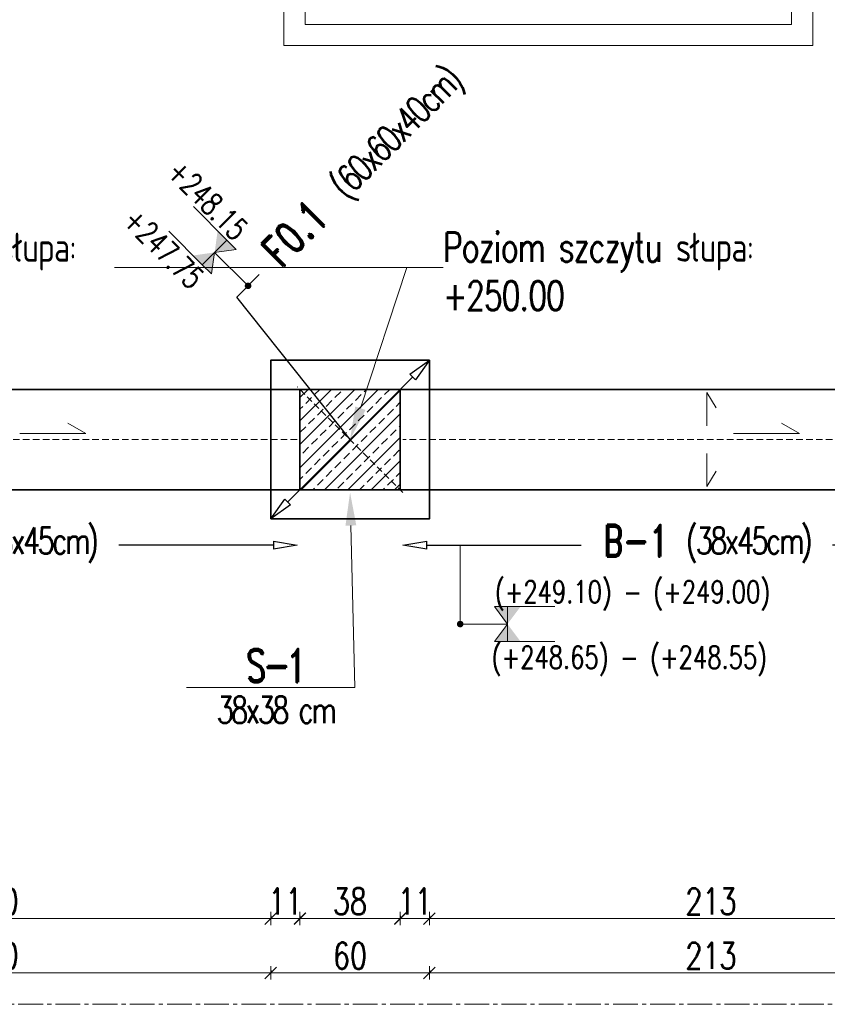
# Model space of a CAD drawing. Header units: millimetres. Extents: x -8 to 14965326, y -810 to 11054951.
# Tile 6 of 72: x 7504434 to 7504740, y 5554950 to 5555322. Entities that reach past the tile are written whole.
import ezdxf
from ezdxf import colors
from ezdxf.entities.mleader import LeaderData, LeaderLine
from ezdxf.math import Vec2, Vec3

# ---------------------------------------------------------------- set-up
doc = ezdxf.new("R2010")
doc.units = ezdxf.units.MM
doc.header["$LTSCALE"] = 0.5
doc.header["$MEASUREMENT"] = 0
doc.linetypes.add('CENTER2', pattern=[1.125, 0.75, -0.125, 0.125, -0.125])
doc.linetypes.add('KRESKOWA', pattern=[0.75, 0.5, -0.25])
doc.layers.get('0').update_dxf_attribs({"linetype": 'CONTINUOUS', "lineweight": 13})
doc.layers.get('Defpoints').update_dxf_attribs({"linetype": 'CONTINUOUS'})
for name, color, linetype, lineweight in [('_K_pozycje', 1, 'CONTINUOUS', 5), ('K_Cienkie przerywane', 252, 'KRESKOWA', 9), ('K_Fundamenty - przekrój', 40, 'CONTINUOUS', 35), ('K_Kreskowanie', 253, 'CONTINUOUS', 5), ('K_Opis', 7, 'CONTINUOUS', 9), ('K_Ściany - przekrój', 7, 'CONTINUOUS', 35), ('tkd_obszary_wykazu', 14, 'CENTER2', 9), ('tkd_wym', 1, 'CONTINUOUS', 5)]:
    doc.layers.add(name, color=color, linetype=linetype, lineweight=lineweight)
doc.styles.add('___K_OPIS_ROMAND', font='romand.shx', dxfattribs={"width": 0.75})
doc.styles.add('___K_OPIS_SIMPLEX', font='simplex.shx', dxfattribs={"width": 0.75})
doc.styles.add('tkd_txt0', font='simplex.shx', dxfattribs={"width": 0.75})
doc.dimstyles.new('opisy_wieńce', dxfattribs={"dimscale": 0.6, "dimtxt": 20, "dimasz": 25, "dimexe": 10, "dimexo": 50, "dimgap": 10, "dimtad": 0, "dimdec": 1, "dimrnd": 0.05000000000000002, "dimzin": 9, "dimdsep": 46, "dimtxsty": '___K_OPIS_ROMAND', "dimblk1": 'CLOSEDBLANK', "dimblk2": 'CLOSEDBLANK', "dimsah": 1, "dimcen": 0, "dimdle": 10, "dimse1": 1, "dimse2": 1, "dimclrd": 1, "dimclre": 256, "dimclrt": 50, "dimazin": 2, "dimtm": 1e-09, "dimtfac": 1, "dimtdec": 1, "dimtmove": 2, "dimatfit": 3, "dimfxl": 1, "dimtolj": 1, "dimtzin": 0, "dimarcsym": 0})
doc.dimstyles.new('tkd_1-50cm[cm]', dxfattribs={"dimtxt": 10, "dimasz": 2.5, "dimexe": 0, "dimexo": 10, "dimgap": 1.5, "dimtad": 1, "dimdec": 1, "dimrnd": 0.5, "dimdsep": 46, "dimtxsty": 'tkd_txt0', "dimblk": 'tkd_dim_arrow', "dimcen": 0, "dimclrd": 1, "dimclre": 256, "dimclrt": 7, "dimaunit": 1, "dimadec": 0, "dimazin": 0, "dimtfac": 0.009090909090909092, "dimtdec": 1, "dimtix": 1, "dimtmove": 1, "dimatfit": 3, "dimldrblk": 'DOTSMALL', "dimfxl": 1, "dimfxlon": 1, "dimtvp": 0.02, "dimtolj": 1, "dimtzin": 9, "dimlwd": -1, "dimarcsym": 0})

# ---------------------------------------------------------------- blocks, each defined once
blk = doc.blocks.new('_ClosedBlank')
at = {"color": 0, "linetype": 'ByBlock', "lineweight": -2}
for p, q in [((-1, 0.1666666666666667), (0, 0)), ((-1, 0.1666666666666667), (-1, -0.1666666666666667)), ((0, 0), (-1, -0.1666666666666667))]:
    blk.add_line(p, q, dxfattribs=at)
blk = doc.blocks.new('*D191')
at = {"layer": '_K_pozycje', "color": 1, "lineweight": -2, "transparency": 16777216}
for p, q in [((7504516.274687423, 5555216.95691826), (7504524.759968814, 5555225.442199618)), ((7504559.111622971, 5555163.055748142), (7504516.274687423, 5555216.95691826)), ((7504582.747662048, 5555186.691787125), (7504535.475583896, 5555139.419709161))]:
    blk.add_line(p, q, dxfattribs=at)
at = {"layer": 'Defpoints', "color": 0, "transparency": 16777216}
for p in [(7504589.111623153, 5555193.05574808), (7504529.111622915, 5555133.05574808), (7504529.111622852, 5555133.055748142)]:
    blk.add_point(p, dxfattribs=at)
at = {"layer": '_K_pozycje', "color": 1, "lineweight": -2, "transparency": 16777216, "xscale": 9, "yscale": 9, "zscale": 9}
for p, rotation in [((7504589.111623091, 5555193.055748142), 44.99999988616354), ((7504529.111622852, 5555133.055748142), 224.9999998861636)]:
    blk.add_blockref('_ClosedBlank', p, dxfattribs=dict(at, rotation=rotation))
at = {"layer": '_K_pozycje', "color": 50, "transparency": 16777216, "insert": (7504564.796519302, 5555265.478749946), "char_height": 12, "attachment_point": 5, "rotation": 44.99999988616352, "style": '___K_OPIS_ROMAND'}
blk.add_mtext('\\A1;F0.1{\\fArial|b0|i0|c238|p34;\\H0.87497x;\\C242;   \\Fsimplex|c238;\\H0.95241x;\\T0.8;(60x60x40cm)}', dxfattribs=at)
blk = doc.blocks.new('*U40')
at = {"layer": 'K_Opis'}
h = blk.add_hatch(color=1, dxfattribs=at)
edge = h.paths.add_edge_path()
edge.add_arc((1.63491603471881e-29, 0), 0.03599999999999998, 359.9999999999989, 719.999999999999)
at = {"layer": 'K_Opis', "color": 1}
blk.add_line((6.6596631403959e-08, 0.5107883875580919), (1.63491603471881e-29, 0), dxfattribs=at)
at = {"layer": 'K_Opis'}
for points in [[(-0.1881599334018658, 0.5107884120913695), (-0.1881598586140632, 1.022270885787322)], [(0.1881600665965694, 0.5107883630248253), (0.1881601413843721, 1.022270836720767)], [(-0.1881599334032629, 0.5107884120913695), (6.659735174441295e-08, 0.510788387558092), (-0.1881599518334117, 0.3694368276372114), (-0.1881599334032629, 0.5107884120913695)], [(0.1881600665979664, 0.5107883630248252), (6.659735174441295e-08, 0.510788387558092), (0.1881600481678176, 0.3694367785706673), (0.1881600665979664, 0.5107883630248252)]]:
    blk.add_lwpolyline(points, dxfattribs=at)
for points in [[(-0.1881599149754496, 0.6521399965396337), (-0.1881599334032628, 0.5107884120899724), (6.659805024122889e-08, 0.5107883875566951)], [(0.1881600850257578, 0.6521399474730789), (0.1881600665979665, 0.5107883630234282), (6.659665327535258e-08, 0.5107883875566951)], [(-0.1881599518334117, 0.3694368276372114), (-0.1881599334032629, 0.5107884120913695), (6.659805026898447e-08, 0.510788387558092)], [(0.1881600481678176, 0.3694367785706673), (0.1881600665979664, 0.5107883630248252), (6.659665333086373e-08, 0.510788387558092)]]:
    blk.add_solid(points, dxfattribs=at)
at = {"layer": 'K_Opis', "style": '___K_OPIS_SIMPLEX', "width": 0.75, "flags": 8}
for tag, p in [('góra', (-0.2273332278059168, 0.3830138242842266)), ('dół', (0.479503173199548, 0.3830138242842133))]:
    blk.add_attdef(tag, p, '', height=0.2399999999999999, rotation=89.99999999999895, dxfattribs=at)
blk = doc.blocks.new('*D208')
at = {"layer": '_K_pozycje', "color": 1, "lineweight": -2, "transparency": 16777216}
for p, q in [((7504318.111620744, 5555123.144576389), (7504376.576002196, 5555123.144576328)), ((7504530.111620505, 5555123.14457617), (7504471.647239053, 5555123.14457623))]:
    blk.add_line(p, q, dxfattribs=at)
at = {"layer": 'Defpoints', "color": 0, "transparency": 16777216}
for p in [(7504309.111620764, 5555143.055750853), (7504539.111620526, 5555143.055750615), (7504309.111620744, 5555123.144576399)]:
    blk.add_point(p, dxfattribs=at)
at = {"layer": '_K_pozycje', "color": 1, "lineweight": -2, "transparency": 16777216, "xscale": 9, "yscale": 9, "zscale": 9}
for p, rotation in [((7504309.111620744, 5555123.144576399), 179.9999999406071), ((7504539.111620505, 5555123.14457616), 359.9999999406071)]:
    blk.add_blockref('_ClosedBlank', p, dxfattribs=dict(at, rotation=rotation))
at = {"layer": '_K_pozycje', "color": 50, "transparency": 16777216, "insert": (7504424.111620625, 5555123.144576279), "char_height": 12, "attachment_point": 5, "rotation": 359.9999999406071, "style": '___K_OPIS_ROMAND'}
blk.add_mtext('\\A1;B-1 {\\Fsimplex|c238;\\H0.83333x;\\T0.8;\\C242;(38x45cm)}', dxfattribs=at)
blk = doc.blocks.new('*D209')
at = {"layer": '_K_pozycje', "color": 1, "lineweight": -2, "transparency": 16777216}
for p, q in [((7504588.111620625, 5555123.144576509), (7504646.576002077, 5555123.144576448)), ((7504800.111620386, 5555123.144576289), (7504741.647238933, 5555123.144576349))]:
    blk.add_line(p, q, dxfattribs=at)
at = {"layer": 'Defpoints', "color": 0, "transparency": 16777216}
for p in [(7504579.111620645, 5555143.055750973), (7504809.111620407, 5555143.055750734), (7504579.111620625, 5555123.144576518)]:
    blk.add_point(p, dxfattribs=at)
at = {"layer": '_K_pozycje', "color": 1, "lineweight": -2, "transparency": 16777216, "xscale": 9, "yscale": 9, "zscale": 9}
for p, rotation in [((7504579.111620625, 5555123.144576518), 179.9999999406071), ((7504809.111620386, 5555123.144576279), 359.9999999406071)]:
    blk.add_blockref('_ClosedBlank', p, dxfattribs=dict(at, rotation=rotation))
at = {"layer": '_K_pozycje', "color": 50, "transparency": 16777216, "insert": (7504694.111620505, 5555123.144576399), "char_height": 12, "attachment_point": 5, "rotation": 359.9999999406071, "style": '___K_OPIS_ROMAND'}
blk.add_mtext('\\A1;B-1 {\\Fsimplex|c238;\\H0.83333x;\\T0.8;\\C242;(38x45cm)}', dxfattribs=at)
blk = doc.blocks.new('*U39')
at = {"layer": 'K_Opis'}
h = blk.add_hatch(color=1, dxfattribs=at)
edge = h.paths.add_edge_path()
edge.add_arc((3.785675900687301e-31, -4.2301348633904e-16), 0.03599999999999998, -1.0800249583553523e-12, 359.9999999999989, ccw=False)
at = {"layer": 'K_Opis', "color": 1}
blk.add_line((6.659661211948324e-08, -0.5107883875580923), (3.785675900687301e-31, -4.2301348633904e-16), dxfattribs=at)
at = {"layer": 'K_Opis'}
for points in [[(-0.1881599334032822, -0.5107884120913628), (6.65973324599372e-08, -0.5107883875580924), (-0.1881599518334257, -0.3694368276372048), (-0.1881599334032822, -0.5107884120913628)], [(0.1881600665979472, -0.5107883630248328), (6.65973324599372e-08, -0.5107883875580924), (0.1881600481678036, -0.3694367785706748), (0.1881600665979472, -0.5107883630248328)], [(-0.1881599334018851, -0.5107884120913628), (-0.1881598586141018, -1.022270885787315)], [(0.1881600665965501, -0.5107883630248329), (0.1881601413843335, -1.022270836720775)]]:
    blk.add_lwpolyline(points, dxfattribs=at)
for points in [[(-0.1881599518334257, -0.3694368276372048), (-0.1881599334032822, -0.5107884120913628), (6.659803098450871e-08, -0.5107883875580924)], [(0.1881600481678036, -0.3694367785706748), (0.1881600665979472, -0.5107883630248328), (6.659663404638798e-08, -0.5107883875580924)], [(-0.1881599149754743, -0.6521399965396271), (-0.1881599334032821, -0.5107884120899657), (6.659803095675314e-08, -0.5107883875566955)], [(0.1881600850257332, -0.6521399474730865), (0.1881600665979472, -0.5107883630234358), (6.659663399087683e-08, -0.5107883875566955)]]:
    blk.add_solid(points, dxfattribs=at)
at = {"layer": 'K_Opis', "style": '___K_OPIS_SIMPLEX', "width": 0.75, "flags": 8}
for tag, p in [('dół', (0.4795031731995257, -0.7772995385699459)), ('góra', (-0.227333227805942, -0.9230138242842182))]:
    blk.add_attdef(tag, p, '', height=0.2399999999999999, rotation=89.99999999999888, dxfattribs=at)
blk = doc.blocks.new('tkd_dim_arrow')
for p, q in [((-1, 0), (1, 0)), ((0, -1), (0, 1))]:
    blk.add_line(p, q)
at = {"const_width": 0.2}
blk.add_lwpolyline([(-0.8954183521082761, -0.8954183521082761), (0.8954183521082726, 0.8954183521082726)], dxfattribs=at)
blk = doc.blocks.new('*D303')
at = {"layer": 'Defpoints', "color": 0, "transparency": 16777216}
for p in [(7504589.111623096, 5555133.055748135), (7504802.111620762, 5555128.055750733), (7504589.111623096, 5554961.390401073)]:
    blk.add_point(p, dxfattribs=at)
at = {"layer": 'tkd_wym', "lineweight": -2, "transparency": 16777216}
for p, q in [((7504589.111623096, 5554962.390401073), (7504589.111623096, 5554961.390401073)), ((7504802.111620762, 5554962.390401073), (7504802.111620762, 5554961.390401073))]:
    blk.add_line(p, q, dxfattribs=at)
at = {"layer": 'tkd_wym', "color": 1, "transparency": 16777216}
blk.add_line((7504799.611620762, 5554961.390401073), (7504591.611623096, 5554961.390401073), dxfattribs=at)
at = {"layer": 'tkd_wym', "color": 1, "transparency": 16777216, "xscale": 2.5, "yscale": 2.5, "zscale": 2.5, "rotation": 180}
blk.add_blockref('tkd_dim_arrow', (7504589.111623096, 5554961.390401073), dxfattribs=at)
at = {"layer": 'tkd_wym', "color": 1, "transparency": 16777216, "xscale": 2.5, "yscale": 2.5, "zscale": 2.5}
blk.add_blockref('tkd_dim_arrow', (7504802.111620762, 5554961.390401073), dxfattribs=at)
at = {"layer": 'tkd_wym', "color": 7, "transparency": 16777216, "insert": (7504695.611621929, 5554967.890401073), "char_height": 10, "attachment_point": 5, "style": 'tkd_txt0'}
blk.add_mtext('\\A1;213', dxfattribs=at)
blk = doc.blocks.new('_DotSmall')
blk = doc.blocks.new('*D304')
at = {"layer": 'Defpoints', "color": 0, "transparency": 16777216}
for p in [(7504529.111622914, 5555133.055748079), (7504589.111623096, 5555133.055748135), (7504529.111622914, 5554961.390401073)]:
    blk.add_point(p, dxfattribs=at)
at = {"layer": 'tkd_wym', "lineweight": -2, "transparency": 16777216}
for p, q in [((7504529.111622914, 5554962.390401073), (7504529.111622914, 5554961.390401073)), ((7504589.111623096, 5554962.390401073), (7504589.111623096, 5554961.390401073))]:
    blk.add_line(p, q, dxfattribs=at)
at = {"layer": 'tkd_wym', "color": 1, "transparency": 16777216}
blk.add_line((7504586.611623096, 5554961.390401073), (7504531.611622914, 5554961.390401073), dxfattribs=at)
at = {"layer": 'tkd_wym', "color": 1, "transparency": 16777216, "xscale": 2.5, "yscale": 2.5, "zscale": 2.5, "rotation": 180}
blk.add_blockref('tkd_dim_arrow', (7504529.111622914, 5554961.390401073), dxfattribs=at)
at = {"layer": 'tkd_wym', "color": 1, "transparency": 16777216, "xscale": 2.5, "yscale": 2.5, "zscale": 2.5}
blk.add_blockref('tkd_dim_arrow', (7504589.111623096, 5554961.390401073), dxfattribs=at)
at = {"layer": 'tkd_wym', "color": 7, "transparency": 16777216, "insert": (7504559.111623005, 5554967.890401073), "char_height": 10, "attachment_point": 5, "style": 'tkd_txt0'}
blk.add_mtext('\\A1;60', dxfattribs=at)
blk = doc.blocks.new('*D305')
at = {"layer": 'Defpoints', "color": 0, "transparency": 16777216}
for p in [(7504319.111623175, 5555133.055748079), (7504529.111622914, 5555133.055748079), (7504319.111623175, 5554961.390401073)]:
    blk.add_point(p, dxfattribs=at)
at = {"layer": 'tkd_wym', "lineweight": -2, "transparency": 16777216}
for p, q in [((7504319.111623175, 5554962.390401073), (7504319.111623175, 5554961.390401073)), ((7504529.111622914, 5554962.390401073), (7504529.111622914, 5554961.390401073))]:
    blk.add_line(p, q, dxfattribs=at)
at = {"layer": 'tkd_wym', "color": 1, "transparency": 16777216}
blk.add_line((7504526.611622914, 5554961.390401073), (7504321.611623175, 5554961.390401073), dxfattribs=at)
at = {"layer": 'tkd_wym', "color": 1, "transparency": 16777216, "xscale": 2.5, "yscale": 2.5, "zscale": 2.5, "rotation": 180}
blk.add_blockref('tkd_dim_arrow', (7504319.111623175, 5554961.390401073), dxfattribs=at)
at = {"layer": 'tkd_wym', "color": 1, "transparency": 16777216, "xscale": 2.5, "yscale": 2.5, "zscale": 2.5}
blk.add_blockref('tkd_dim_arrow', (7504529.111622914, 5554961.390401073), dxfattribs=at)
at = {"layer": 'tkd_wym', "color": 7, "transparency": 16777216, "insert": (7504424.111623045, 5554967.890401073), "char_height": 10, "attachment_point": 5, "style": 'tkd_txt0'}
blk.add_mtext('\\A1;210', dxfattribs=at)
blk = doc.blocks.new('*D466')
at = {"layer": 'Defpoints', "color": 0, "transparency": 16777216}
for p in [(7504589.111623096, 5555150.956756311), (7504802.111620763, 5555148.012024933), (7504589.111623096, 5554981.940718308)]:
    blk.add_point(p, dxfattribs=at)
at = {"layer": 'tkd_wym', "lineweight": -2, "transparency": 16777216}
for p, q in [((7504589.111623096, 5554982.940718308), (7504589.111623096, 5554981.940718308)), ((7504802.111620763, 5554982.940718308), (7504802.111620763, 5554981.940718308))]:
    blk.add_line(p, q, dxfattribs=at)
at = {"layer": 'tkd_wym', "color": 1, "transparency": 16777216}
blk.add_line((7504799.611620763, 5554981.940718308), (7504591.611623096, 5554981.940718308), dxfattribs=at)
at = {"layer": 'tkd_wym', "color": 1, "transparency": 16777216, "xscale": 2.5, "yscale": 2.5, "zscale": 2.5, "rotation": 180}
blk.add_blockref('tkd_dim_arrow', (7504589.111623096, 5554981.940718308), dxfattribs=at)
at = {"layer": 'tkd_wym', "color": 1, "transparency": 16777216, "xscale": 2.5, "yscale": 2.5, "zscale": 2.5}
blk.add_blockref('tkd_dim_arrow', (7504802.111620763, 5554981.940718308), dxfattribs=at)
at = {"layer": 'tkd_wym', "color": 7, "transparency": 16777216, "insert": (7504695.611621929, 5554988.440718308), "char_height": 10, "attachment_point": 5, "style": 'tkd_txt0'}
blk.add_mtext('\\A1;213', dxfattribs=at)
blk = doc.blocks.new('*D467')
at = {"layer": 'Defpoints', "color": 0, "transparency": 16777216}
for p in [(7504578.111620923, 5555150.650005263), (7504589.111623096, 5555150.956756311), (7504578.111620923, 5554981.940718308)]:
    blk.add_point(p, dxfattribs=at)
at = {"layer": 'tkd_wym', "lineweight": -2, "transparency": 16777216}
for p, q in [((7504578.111620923, 5554982.940718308), (7504578.111620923, 5554981.940718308)), ((7504589.111623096, 5554982.940718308), (7504589.111623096, 5554981.940718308))]:
    blk.add_line(p, q, dxfattribs=at)
at = {"layer": 'tkd_wym', "color": 1, "transparency": 16777216}
blk.add_line((7504586.611623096, 5554981.940718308), (7504580.611620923, 5554981.940718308), dxfattribs=at)
at = {"layer": 'tkd_wym', "color": 1, "transparency": 16777216, "xscale": 2.5, "yscale": 2.5, "zscale": 2.5, "rotation": 180}
blk.add_blockref('tkd_dim_arrow', (7504578.111620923, 5554981.940718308), dxfattribs=at)
at = {"layer": 'tkd_wym', "color": 1, "transparency": 16777216, "xscale": 2.5, "yscale": 2.5, "zscale": 2.5}
blk.add_blockref('tkd_dim_arrow', (7504589.111623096, 5554981.940718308), dxfattribs=at)
at = {"layer": 'tkd_wym', "color": 7, "transparency": 16777216, "insert": (7504583.611622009, 5554988.440718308), "char_height": 10, "attachment_point": 5, "style": 'tkd_txt0'}
blk.add_mtext('\\A1;11', dxfattribs=at)
blk = doc.blocks.new('*D468')
at = {"layer": 'Defpoints', "color": 0, "transparency": 16777216}
for p in [(7504540.111620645, 5555150.650005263), (7504578.111620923, 5555150.650005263), (7504540.111620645, 5554981.940718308)]:
    blk.add_point(p, dxfattribs=at)
at = {"layer": 'tkd_wym', "lineweight": -2, "transparency": 16777216}
for p, q in [((7504540.111620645, 5554982.940718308), (7504540.111620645, 5554981.940718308)), ((7504578.111620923, 5554982.940718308), (7504578.111620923, 5554981.940718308))]:
    blk.add_line(p, q, dxfattribs=at)
at = {"layer": 'tkd_wym', "color": 1, "transparency": 16777216}
blk.add_line((7504575.611620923, 5554981.940718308), (7504542.611620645, 5554981.940718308), dxfattribs=at)
at = {"layer": 'tkd_wym', "color": 1, "transparency": 16777216, "xscale": 2.5, "yscale": 2.5, "zscale": 2.5, "rotation": 180}
blk.add_blockref('tkd_dim_arrow', (7504540.111620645, 5554981.940718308), dxfattribs=at)
at = {"layer": 'tkd_wym', "color": 1, "transparency": 16777216, "xscale": 2.5, "yscale": 2.5, "zscale": 2.5}
blk.add_blockref('tkd_dim_arrow', (7504578.111620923, 5554981.940718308), dxfattribs=at)
at = {"layer": 'tkd_wym', "color": 7, "transparency": 16777216, "insert": (7504559.111620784, 5554988.440718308), "char_height": 10, "attachment_point": 5, "style": 'tkd_txt0'}
blk.add_mtext('\\A1;38', dxfattribs=at)
blk = doc.blocks.new('*D469')
at = {"layer": 'Defpoints', "color": 0, "transparency": 16777216}
for p in [(7504540.111620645, 5555150.650005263), (7504529.111622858, 5555148.99028031), (7504529.111622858, 5554981.940718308)]:
    blk.add_point(p, dxfattribs=at)
at = {"layer": 'tkd_wym', "lineweight": -2, "transparency": 16777216}
for p, q in [((7504529.111622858, 5554982.940718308), (7504529.111622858, 5554981.940718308)), ((7504540.111620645, 5554982.940718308), (7504540.111620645, 5554981.940718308))]:
    blk.add_line(p, q, dxfattribs=at)
at = {"layer": 'tkd_wym', "color": 1, "transparency": 16777216}
blk.add_line((7504537.611620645, 5554981.940718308), (7504531.611622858, 5554981.940718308), dxfattribs=at)
at = {"layer": 'tkd_wym', "color": 1, "transparency": 16777216, "xscale": 2.5, "yscale": 2.5, "zscale": 2.5, "rotation": 180}
blk.add_blockref('tkd_dim_arrow', (7504529.111622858, 5554981.940718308), dxfattribs=at)
at = {"layer": 'tkd_wym', "color": 1, "transparency": 16777216, "xscale": 2.5, "yscale": 2.5, "zscale": 2.5}
blk.add_blockref('tkd_dim_arrow', (7504540.111620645, 5554981.940718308), dxfattribs=at)
at = {"layer": 'tkd_wym', "color": 7, "transparency": 16777216, "insert": (7504534.611621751, 5554988.440718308), "char_height": 10, "attachment_point": 5, "style": 'tkd_txt0'}
blk.add_mtext('\\A1;11', dxfattribs=at)
blk = doc.blocks.new('*D470')
at = {"layer": 'Defpoints', "color": 0, "transparency": 16777216}
for p in [(7504319.111623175, 5555152.919495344), (7504529.111622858, 5555148.99028031), (7504319.111623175, 5554981.940718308)]:
    blk.add_point(p, dxfattribs=at)
at = {"layer": 'tkd_wym', "lineweight": -2, "transparency": 16777216}
for p, q in [((7504319.111623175, 5554982.940718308), (7504319.111623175, 5554981.940718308)), ((7504529.111622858, 5554982.940718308), (7504529.111622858, 5554981.940718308))]:
    blk.add_line(p, q, dxfattribs=at)
at = {"layer": 'tkd_wym', "color": 1, "transparency": 16777216}
blk.add_line((7504526.611622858, 5554981.940718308), (7504321.611623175, 5554981.940718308), dxfattribs=at)
at = {"layer": 'tkd_wym', "color": 1, "transparency": 16777216, "xscale": 2.5, "yscale": 2.5, "zscale": 2.5, "rotation": 180}
blk.add_blockref('tkd_dim_arrow', (7504319.111623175, 5554981.940718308), dxfattribs=at)
at = {"layer": 'tkd_wym', "color": 1, "transparency": 16777216, "xscale": 2.5, "yscale": 2.5, "zscale": 2.5}
blk.add_blockref('tkd_dim_arrow', (7504529.111622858, 5554981.940718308), dxfattribs=at)
at = {"layer": 'tkd_wym', "color": 7, "transparency": 16777216, "insert": (7504424.111623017, 5554988.440718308), "char_height": 10, "attachment_point": 5, "style": 'tkd_txt0'}
blk.add_mtext('\\A1;210', dxfattribs=at)

msp = doc.modelspace()

# ---------------------------------------------------------------- hatches: boundary and pattern name
at = {"layer": 'K_Kreskowanie'}
h = msp.add_hatch(dxfattribs=at)
h.set_pattern_fill('ANSI33', color=256, scale=25)
h.set_pattern_definition([(45, (667.7153886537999, -3142.179540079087), (-4.419417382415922, 4.419417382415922), []), (45, (672.1348060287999, -3142.179540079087), (-4.419417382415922, 4.419417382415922), [3.125, -1.5625])])
h.paths.add_polyline_path([(7504540.111620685, 5555144.055750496), (7504578.111620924, 5555144.055750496), (7504578.11162095, 5555182.055750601), (7504540.111620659, 5555182.055750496)])

# ---------------------------------------------------------------- linework, layer by layer
at = {"layer": '_K_pozycje'}
msp.add_line((7504600.76885743, 5555093.320531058), (7504600.768858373, 5555123.144576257), dxfattribs=at)
at = {"layer": 'K_Cienkie przerywane', "linetype": 'KRESKOWA', "ltscale": 10}
for p, q in [((7504579.111620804, 5555183.055750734), (7504539.111620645, 5555143.055750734)), ((7504579.111620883, 5555143.055750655), (7504539.111620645, 5555183.055750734)), ((7504539.111620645, 5555163.055750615), (7504309.111620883, 5555163.055750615)), ((7504809.111620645, 5555163.055750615), (7504579.111620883, 5555163.055750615))]:
    msp.add_line(p, q, dxfattribs=at)
at = {"layer": 'K_Fundamenty - przekrój'}
msp.add_lwpolyline([(7504529.111622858, 5555133.055748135), (7504529.111622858, 5555193.055748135), (7504589.111623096, 5555193.055748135), (7504589.111623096, 5555133.055748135)], close=True, dxfattribs=at)
at = {"layer": 'K_Kreskowanie', "color": 253, "flags": 128}
msp.add_lwpolyline([(7504734.111620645, 5557182.055750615), (7504734.111620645, 5555312.055750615), (7504534.111620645, 5555312.055750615), (7504534.111620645, 5557182.055750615), (7504734.111620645, 5557182.055750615)], dxfattribs=at)
msp.add_lwpolyline([(7504726.111620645, 5557174.055750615), (7504726.111620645, 5555320.055750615), (7504542.111620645, 5555320.055750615), (7504542.111620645, 5557174.055750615)], close=True, dxfattribs=at)
at = {"layer": 'K_Opis'}
for points in [[(7504694.111620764, 5555168.280469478), (7504694.111620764, 5555180.818939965), (7504697.595063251, 5555175.030094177)], [(7504434.168930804, 5555165.417373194), (7504459.168930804, 5555165.417373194), (7504452.328554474, 5555169.236251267)], [(7504704.168930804, 5555165.417373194), (7504729.168930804, 5555165.417373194), (7504722.328554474, 5555169.236251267)], [(7504694.111620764, 5555157.831031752), (7504694.111620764, 5555145.292561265), (7504697.595063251, 5555151.081407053)]]:
    msp.add_lwpolyline(points, dxfattribs=at)
at = {"layer": 'K_Ściany - przekrój', "linetype": 'Continuous', "ltscale": 2.5}
for p, q in [((7504308.111620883, 5555182.055750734), (7504540.111620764, 5555182.055750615)), ((7504578.111620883, 5555182.055750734), (7504810.111620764, 5555182.055750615)), ((7504540.111620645, 5555144.055750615), (7504308.111620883, 5555144.055750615)), ((7504810.111620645, 5555144.055750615), (7504578.111620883, 5555144.055750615))]:
    msp.add_line(p, q, dxfattribs=at)
msp.add_lwpolyline([(7504540.111620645, 5555182.055750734), (7504578.111620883, 5555182.055750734), (7504578.111620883, 5555144.055750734), (7504540.111620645, 5555144.055750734)], close=True, dxfattribs=at)
at = {"layer": 'tkd_obszary_wykazu', "ltscale": 25}
msp.add_lwpolyline([(7503716.83762762, 5559109.385387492), (7506482.052716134, 5559109.385387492), (7506482.052716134, 5554949.530839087), (7503716.83762762, 5554949.530839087)], close=True, dxfattribs=at)

# ---------------------------------------------------------------- block references
ref = msp.add_blockref('*U40', (7504520.517330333, 5555221.199556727), dxfattribs=dict(xscale=-35, yscale=35, zscale=35, rotation=45.00000736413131))
ref.add_attrib('góra', '+248.15', (7504489.299394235, 5555263.669904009), dxfattribs={"layer": 'K_Opis', "height": 8.399999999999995, "rotation": 315.0000073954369, "style": '___K_OPIS_SIMPLEX', "width": 0.75, "flags": 8})
ref.add_attrib('dół', '+247.75', (7504472.654616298, 5555245.3280653), dxfattribs={"layer": 'K_Opis', "height": 8.399999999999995, "rotation": 315.0000073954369, "style": '___K_OPIS_SIMPLEX', "width": 0.75, "flags": 8})
ref = msp.add_blockref('*U39', (7504600.768857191, 5555093.320531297), dxfattribs=dict(xscale=-35, yscale=35, zscale=35, rotation=90.00000746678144))
ref.add_attrib('góra', '(+249.10) - (+249.00)', (7504613.874340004, 5555101.277195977), dxfattribs={"layer": 'K_Opis', "height": 8.399999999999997, "rotation": 7.470519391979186e-06, "style": '___K_OPIS_SIMPLEX', "width": 0.75, "flags": 8})
ref.add_attrib('dół', '(+248.65) - (+248.55)', (7504612.674343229, 5555076.537921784), dxfattribs={"layer": 'K_Opis', "height": 8.399999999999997, "rotation": 7.470519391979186e-06, "style": '___K_OPIS_SIMPLEX', "width": 0.75, "flags": 8})

# ---------------------------------------------------------------- dimensions: what is measured, and where the dimension line sits
at = {"layer": '_K_pozycje'}
for base, p1, p2, angle, text, override, picture, middle in [((7504529.111622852, 5555133.055748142), (7504589.111623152, 5555193.055748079), (7504529.111622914, 5555133.055748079), 224.99999988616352, 'F0.1{\\fArial|b0|i0|c238|p34;\\H0.87497x;\\C242;   \\Fsimplex|c238;\\H0.95241x;\\T0.8;(60x60x40cm)}', {"dimasz": 15, "dimtmove": 1}, '*D191', (7504529.00260951, 5555229.684840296)), ((7504309.111620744, 5555123.144576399), (7504539.111620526, 5555143.055750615), (7504309.111620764, 5555143.055750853), 179.99999994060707, 'B-1 {\\Fsimplex|c238;\\H0.83333x;\\T0.8;\\C242;(38x45cm)}', {"dimasz": 15}, '*D208', (7504424.111620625, 5555123.144576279)), ((7504579.111620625, 5555123.144576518), (7504809.111620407, 5555143.055750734), (7504579.111620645, 5555143.055750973), 179.99999994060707, 'B-1 {\\Fsimplex|c238;\\H0.83333x;\\T0.8;\\C242;(38x45cm)}', {"dimasz": 15}, '*D209', (7504694.111620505, 5555123.144576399))]:
    dim = msp.add_linear_dim(base=base, p1=p1, p2=p2, angle=angle, text=text, dimstyle='opisy_wieńce', override=override, dxfattribs=at)
    dim.commit()
    dim.dimension.update_dxf_attribs({"geometry": picture, "text_midpoint": middle, "dimtype": 161})
at = {"layer": 'tkd_wym'}
for base, p1, p2, picture, middle in [((7504319.111623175, 5554981.940718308), (7504529.111622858, 5555148.99028031), (7504319.111623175, 5555152.919495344), '*D470', (7504424.111623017, 5554988.440718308)), ((7504529.111622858, 5554981.940718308), (7504540.111620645, 5555150.650005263), (7504529.111622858, 5555148.99028031), '*D469', (7504534.611621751, 5554988.440718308)), ((7504540.111620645, 5554981.940718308), (7504578.111620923, 5555150.650005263), (7504540.111620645, 5555150.650005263), '*D468', (7504559.111620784, 5554988.440718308)), ((7504578.111620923, 5554981.940718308), (7504589.111623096, 5555150.956756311), (7504578.111620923, 5555150.650005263), '*D467', (7504583.611622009, 5554988.440718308)), ((7504589.111623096, 5554981.940718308), (7504802.111620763, 5555148.012024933), (7504589.111623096, 5555150.956756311), '*D466', (7504695.611621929, 5554988.440718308)), ((7504319.111623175, 5554961.390401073), (7504529.111622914, 5555133.055748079), (7504319.111623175, 5555133.055748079), '*D305', (7504424.111623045, 5554967.890401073)), ((7504529.111622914, 5554961.390401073), (7504589.111623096, 5555133.055748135), (7504529.111622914, 5555133.055748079), '*D304', (7504559.111623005, 5554967.890401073)), ((7504589.111623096, 5554961.390401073), (7504802.111620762, 5555128.055750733), (7504589.111623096, 5555133.055748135), '*D303', (7504695.611621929, 5554967.890401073))]:
    dim = msp.add_linear_dim(base=base, p1=p1, p2=p2, dimstyle='tkd_1-50cm[cm]', dxfattribs=at)
    dim.commit()
    dim.dimension.update_dxf_attribs({"geometry": picture, "text_midpoint": middle})

# ---------------------------------------------------------------- leaders
at = {"layer": 'K_Opis'}
ml = msp.add_multileader_mtext('Standard', dxfattribs=at)
ml.set_content('{\\T0.95;Poziom szczytu słupa:\\P+250.10}', color=256, style='___K_OPIS_SIMPLEX')
ml.set_leader_properties(color=256, linetype='ByLayer', lineweight=9)
ml.build(insert=Vec2(0, 0))
ml.multileader.update_dxf_attribs({"text_left_attachment_type": 6, "text_right_attachment_type": 6, "arrow_head_size": 12.5})
ctx = ml.context
ctx.base_point, ctx.char_height, ctx.arrow_head_size, ctx.landing_gap_size, ctx.plane_origin = Vec3(7504338.078262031, 5555228.132389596), 11, 12.5, 0, Vec3(7504310.216647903, 5555541.923075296)
ctx.left_attachment, ctx.right_attachment = 6, 6
notes = []
notes.append((ctx, [(0, (1, 1, 0), (7504324.327045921, 5555228.132389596), (1, 0), 13.75121611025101, [(0, [(7504289.111623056, 5555163.055748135)], 0, [])])]))
ctx.mtext.insert, ctx.mtext.width, ctx.mtext.defined_height, ctx.mtext.flow_direction = Vec3(7504338.078262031, 5555241.332389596), 140.3996469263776, 98.24674889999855, 5
ml = msp.add_multileader_mtext('Standard', dxfattribs=at)
ml.set_content('{\\T0.95;Poziom szczytu słupa:\\P+250.00}', color=256, style='___K_OPIS_SIMPLEX')
ml.set_leader_properties(color=256, linetype='ByLayer', lineweight=9)
ml.build(insert=Vec2(0, 0))
ml.multileader.update_dxf_attribs({"text_left_attachment_type": 6, "text_right_attachment_type": 6, "arrow_head_size": 12.5})
ctx = ml.context
ctx.base_point, ctx.char_height, ctx.arrow_head_size, ctx.landing_gap_size, ctx.plane_origin = Vec3(7504594.327045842, 5555228.132389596), 11, 12.5, 0, Vec3(7504580.216647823, 5555541.923075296)
ctx.left_attachment, ctx.right_attachment = 6, 6
notes.append((ctx, [(0, (1, 1, 0), (7504580.575829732, 5555228.132389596), (1, 0), 13.75121611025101, [(0, [(7504559.111622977, 5555163.055748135)], 0, [])])]))
ctx.mtext.insert, ctx.mtext.width, ctx.mtext.defined_height, ctx.mtext.flow_direction = Vec3(7504594.327045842, 5555241.332389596), 140.3996469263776, 98.24674889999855, 5
ml = msp.add_multileader_mtext('Standard', dxfattribs=at)
ml.set_content('{\\T0.85;\\C2;S-1\\T1;\\C50;\\P\\Fsimplex|c238;\\H0.8x;\\T0.8;\\C1;38x38 cm}', color=7, style='___K_OPIS_ROMAND')
ml.set_leader_properties(color=1, linetype='CONTINUOUS', lineweight=9)
ml.build(insert=Vec2(0, 0))
ml.multileader.update_dxf_attribs({"text_left_attachment_type": 6, "text_right_attachment_type": 6, "dogleg_length": 5, "arrow_head_size": 12.5})
ctx = ml.context
ctx.base_point, ctx.char_height, ctx.arrow_head_size, ctx.landing_gap_size, ctx.plane_origin, ctx.plane_x_axis, ctx.plane_y_axis = Vec3(7504507.60785572, 5555069.376415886), 12.5, 12.5, 0, Vec3(7504606.732391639, 5555111.839789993), Vec3(1, -2.449293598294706e-16), Vec3(2.449293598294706e-16, 1)
ctx.left_attachment, ctx.right_attachment, ctx.text_align_type = 6, 6, 1
notes.append((ctx, [(1, (1, 1, 0), (7504560.966508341, 5555069.376415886), (-1, 2.449293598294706e-16), 7.215795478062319, [(0, [(7504559.111620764, 5555143.055750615)], 0, [])])]))
ctx.mtext.insert, ctx.mtext.text_direction, ctx.mtext.alignment, ctx.mtext.line_spacing_factor, ctx.mtext.flow_direction = Vec3(7504530.679284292, 5555083.876415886), Vec3(1, -2.449293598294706e-16), 2, 0.8640000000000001, 5
for ctx, leaders in notes:
    for number, flags, end, landing, length, lines in leaders:
        leader = LeaderData()
        leader.index, (leader.has_last_leader_line, leader.has_dogleg_vector, leader.attachment_direction) = number, flags
        leader.last_leader_point, leader.dogleg_vector, leader.dogleg_length = Vec3(end), Vec3(landing), length
        for number, points, colour, breaks in lines:
            line = LeaderLine()
            line.index, line.vertices, line.color, line.breaks = number, Vec3.list(points), colors.encode_raw_color(colour), breaks
            leader.lines.append(line)
        ctx.leaders.append(leader)

doc.saveas('drawing.dxf')
